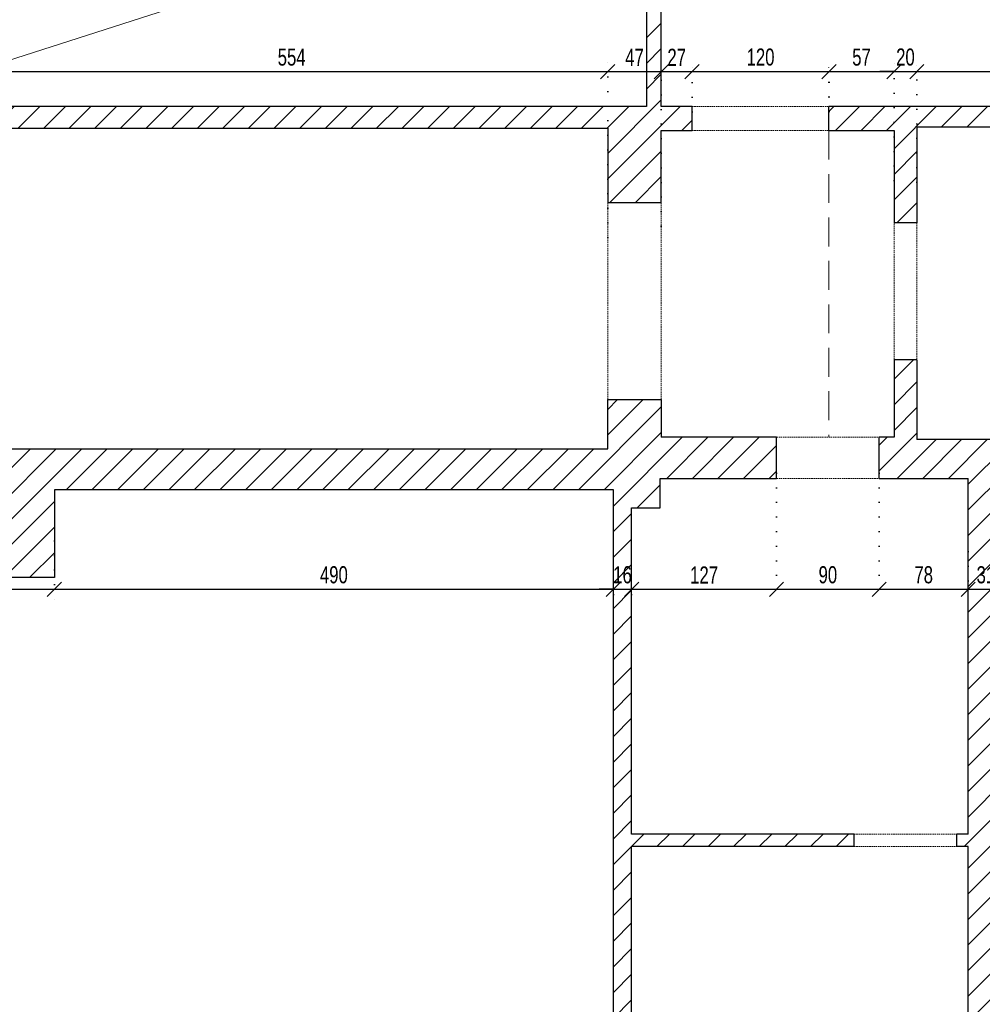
# Model space of a CAD drawing. Header units: millimetres. Extents: x 11149 to 111407, y -107619 to -23630.
# Tile 109 of 245: x 14906 to 15749, y -29208 to -28345. Entities that reach past the tile are written whole.
import ezdxf

# ---------------------------------------------------------------- set-up
doc = ezdxf.new("R2010")
doc.units = ezdxf.units.MM
doc.header["$LTSCALE"] = 2
for name, pattern in [('DOT', [6.35, 0, -6.35]), ('HIDDEN', [9.525, 6.35, -3.175]), ('HIDDENX2', [19.05, 12.7, -6.35])]:
    doc.linetypes.add(name, pattern=pattern)
doc.layers.get('0').update_dxf_attribs({"plot": 0})
doc.layers.get('Defpoints').update_dxf_attribs({"color": 1})
doc.layers.add('3DPLAN_A_KRESKOWANIE 1', color=253, linetype='Continuous')
for name, color, linetype, lineweight in [('3DPLAN_A_WYSOKOŚCI ZMIANA', 144, 'HIDDENX2', 5), ('A_ściany mur', 2, 'Continuous', 30), ('e-cad_wymiary', 4, 'Continuous', 9), ('Opisy', 7, 'Continuous', 13)]:
    doc.layers.add(name, color=color, linetype=linetype, lineweight=lineweight)
doc.styles.add('e-cad_1', font='arial.ttf', dxfattribs={"width": 0.7})
doc.dimstyles.new('e-cad_1_100_[cm]', dxfattribs={"dimscale": 10, "dimtxt": 1.5, "dimasz": 1.25, "dimexe": 1.25, "dimexo": 0.625, "dimgap": 0.5, "dimtad": 1, "dimdec": 0, "dimrnd": 1, "dimzin": 1, "dimtxsty": 'e-cad_1', "dimblk": 'OBLIQUE', "dimcen": 2.5, "dimclrd": 256, "dimclre": 252, "dimclrt": 7, "dimadec": 0, "dimazin": 0, "dimtfac": 1, "dimtix": 1, "dimtmove": 2, "dimatfit": 3, "dimldrblk": 'NONE', "dimfxl": 60, "dimfxlon": 1, "dimarcsym": 0})

# ---------------------------------------------------------------- blocks, each defined once
blk = doc.blocks.new('_OBLIQUE')
at = {"color": 0, "linetype": 'ByBlock', "lineweight": -2}
blk.add_line((-0.5, -0.5), (0.5, 0.5), dxfattribs=at)
blk = doc.blocks.new('*D471')
at = {"layer": 'Defpoints', "color": 0}
for p in [(15420.99, -28390.14), (15420.99, -28541.81), (14866.99, -28552.78)]:
    blk.add_point(p, dxfattribs=at)
at = {"layer": 'e-cad_wymiary', "color": 252, "linetype": 'DOT', "lineweight": -2}
for p, q in [((14866.99, -28546.53), (14866.99, -28377.64)), ((15420.99, -28535.56), (15420.99, -28377.64))]:
    blk.add_line(p, q, dxfattribs=at)
at = {"layer": 'e-cad_wymiary', "lineweight": -2}
blk.add_line((14866.99, -28390.14), (15420.99, -28390.14), dxfattribs=at)
at = {"layer": 'e-cad_wymiary', "lineweight": -2, "xscale": 12.5, "yscale": 12.5, "zscale": 12.5, "rotation": 180}
blk.add_blockref('_OBLIQUE', (14866.99, -28390.14), dxfattribs=at)
at = {"layer": 'e-cad_wymiary', "lineweight": -2, "xscale": 12.5, "yscale": 12.5, "zscale": 12.5}
blk.add_blockref('_OBLIQUE', (15420.99, -28390.14), dxfattribs=at)
at = {"layer": 'e-cad_wymiary', "color": 7, "insert": (15143.99, -28377.51), "char_height": 15, "attachment_point": 5, "style": 'e-cad_1'}
blk.add_mtext('554', dxfattribs=at)
blk = doc.blocks.new('_None')
blk = doc.blocks.new('*D472')
at = {"layer": 'Defpoints', "color": 0}
for p in [(15467.99, -28390.14), (15467.99, -28531.94), (15420.99, -28541.81)]:
    blk.add_point(p, dxfattribs=at)
at = {"layer": 'e-cad_wymiary', "color": 252, "linetype": 'DOT', "lineweight": -2}
for p, q in [((15420.99, -28535.56), (15420.99, -28377.64)), ((15467.99, -28525.69), (15467.99, -28377.64))]:
    blk.add_line(p, q, dxfattribs=at)
at = {"layer": 'e-cad_wymiary', "lineweight": -2}
blk.add_line((15420.99, -28390.14), (15467.99, -28390.14), dxfattribs=at)
at = {"layer": 'e-cad_wymiary', "lineweight": -2, "xscale": 12.5, "yscale": 12.5, "zscale": 12.5, "rotation": 180}
blk.add_blockref('_OBLIQUE', (15420.99, -28390.14), dxfattribs=at)
at = {"layer": 'e-cad_wymiary', "lineweight": -2, "xscale": 12.5, "yscale": 12.5, "zscale": 12.5}
blk.add_blockref('_OBLIQUE', (15467.99, -28390.14), dxfattribs=at)
at = {"layer": 'e-cad_wymiary', "color": 7, "insert": (15444.49, -28377.64), "char_height": 15, "attachment_point": 5, "style": 'e-cad_1'}
blk.add_mtext('47', dxfattribs=at)
blk = doc.blocks.new('*D473')
at = {"layer": 'Defpoints', "color": 0}
for p in [(15494.99, -28390.14), (15494.99, -28431.58), (15467.99, -28531.94)]:
    blk.add_point(p, dxfattribs=at)
at = {"layer": 'e-cad_wymiary', "color": 252, "linetype": 'DOT', "lineweight": -2}
for p, q in [((15467.99, -28525.69), (15467.99, -28377.64)), ((15494.99, -28425.33), (15494.99, -28377.64))]:
    blk.add_line(p, q, dxfattribs=at)
at = {"layer": 'e-cad_wymiary', "lineweight": -2}
blk.add_line((15467.99, -28390.14), (15494.99, -28390.14), dxfattribs=at)
at = {"layer": 'e-cad_wymiary', "lineweight": -2, "xscale": 12.5, "yscale": 12.5, "zscale": 12.5, "rotation": 180}
blk.add_blockref('_OBLIQUE', (15467.99, -28390.14), dxfattribs=at)
at = {"layer": 'e-cad_wymiary', "lineweight": -2, "xscale": 12.5, "yscale": 12.5, "zscale": 12.5}
blk.add_blockref('_OBLIQUE', (15494.99, -28390.14), dxfattribs=at)
at = {"layer": 'e-cad_wymiary', "color": 7, "insert": (15481.49, -28377.61), "char_height": 15, "attachment_point": 5, "style": 'e-cad_1'}
blk.add_mtext('27', dxfattribs=at)
blk = doc.blocks.new('*D474')
at = {"layer": 'Defpoints', "color": 0}
for p in [(15614.99, -28390.14), (15494.99, -28431.58), (15614.99, -28431.39)]:
    blk.add_point(p, dxfattribs=at)
at = {"layer": 'e-cad_wymiary', "color": 252, "linetype": 'DOT', "lineweight": -2}
for p, q in [((15494.99, -28425.33), (15494.99, -28377.64)), ((15614.99, -28425.14), (15614.99, -28377.64))]:
    blk.add_line(p, q, dxfattribs=at)
at = {"layer": 'e-cad_wymiary', "lineweight": -2}
blk.add_line((15494.99, -28390.14), (15614.99, -28390.14), dxfattribs=at)
at = {"layer": 'e-cad_wymiary', "lineweight": -2, "xscale": 12.5, "yscale": 12.5, "zscale": 12.5, "rotation": 180}
blk.add_blockref('_OBLIQUE', (15494.99, -28390.14), dxfattribs=at)
at = {"layer": 'e-cad_wymiary', "lineweight": -2, "xscale": 12.5, "yscale": 12.5, "zscale": 12.5}
blk.add_blockref('_OBLIQUE', (15614.99, -28390.14), dxfattribs=at)
at = {"layer": 'e-cad_wymiary', "color": 7, "insert": (15554.99, -28377.48), "char_height": 15, "attachment_point": 5, "style": 'e-cad_1'}
blk.add_mtext('120', dxfattribs=at)
blk = doc.blocks.new('*D475')
at = {"layer": 'Defpoints', "color": 0}
for p in [(15671.99, -28390.14), (15614.99, -28431.39), (15671.99, -28492)]:
    blk.add_point(p, dxfattribs=at)
at = {"layer": 'e-cad_wymiary', "color": 252, "linetype": 'DOT', "lineweight": -2}
for p, q in [((15614.99, -28425.14), (15614.99, -28377.64)), ((15671.99, -28485.75), (15671.99, -28377.64))]:
    blk.add_line(p, q, dxfattribs=at)
at = {"layer": 'e-cad_wymiary', "lineweight": -2}
blk.add_line((15614.99, -28390.14), (15671.99, -28390.14), dxfattribs=at)
at = {"layer": 'e-cad_wymiary', "lineweight": -2, "xscale": 12.5, "yscale": 12.5, "zscale": 12.5, "rotation": 180}
blk.add_blockref('_OBLIQUE', (15614.99, -28390.14), dxfattribs=at)
at = {"layer": 'e-cad_wymiary', "lineweight": -2, "xscale": 12.5, "yscale": 12.5, "zscale": 12.5}
blk.add_blockref('_OBLIQUE', (15671.99, -28390.14), dxfattribs=at)
at = {"layer": 'e-cad_wymiary', "color": 7, "insert": (15643.49, -28377.51), "char_height": 15, "attachment_point": 5, "style": 'e-cad_1'}
blk.add_mtext('57', dxfattribs=at)
blk = doc.blocks.new('*D476')
at = {"layer": 'Defpoints', "color": 0}
for p in [(15691.99, -28390.14), (15671.99, -28492), (15691.99, -28493.28)]:
    blk.add_point(p, dxfattribs=at)
at = {"layer": 'e-cad_wymiary', "color": 252, "linetype": 'DOT', "lineweight": -2}
for p, q in [((15671.99, -28485.75), (15671.99, -28377.64)), ((15691.99, -28487.03), (15691.99, -28377.64))]:
    blk.add_line(p, q, dxfattribs=at)
at = {"layer": 'e-cad_wymiary', "lineweight": -2}
for p, q in [((15671.99, -28390.14), (15659.49, -28390.14)), ((15671.99, -28390.14), (15691.99, -28390.14)), ((15691.99, -28390.14), (15704.49, -28390.14))]:
    blk.add_line(p, q, dxfattribs=at)
at = {"layer": 'e-cad_wymiary', "lineweight": -2, "xscale": 12.5, "yscale": 12.5, "zscale": 12.5}
blk.add_blockref('_OBLIQUE', (15671.99, -28390.14), dxfattribs=at)
at = {"layer": 'e-cad_wymiary', "lineweight": -2, "xscale": 12.5, "yscale": 12.5, "zscale": 12.5, "rotation": 180}
blk.add_blockref('_OBLIQUE', (15691.99, -28390.14), dxfattribs=at)
at = {"layer": 'e-cad_wymiary', "color": 7, "insert": (15681.99, -28377.48), "char_height": 15, "attachment_point": 5, "style": 'e-cad_1'}
blk.add_mtext('20', dxfattribs=at)
blk = doc.blocks.new('*D477')
at = {"layer": 'Defpoints', "color": 0}
for p in [(16026.99, -28390.14), (15691.99, -28493.28), (16026.99, -28504.26)]:
    blk.add_point(p, dxfattribs=at)
at = {"layer": 'e-cad_wymiary', "color": 252, "linetype": 'DOT', "lineweight": -2}
for p, q in [((15691.99, -28487.03), (15691.99, -28377.64)), ((16026.99, -28498.01), (16026.99, -28377.64))]:
    blk.add_line(p, q, dxfattribs=at)
at = {"layer": 'e-cad_wymiary', "lineweight": -2}
blk.add_line((15691.99, -28390.14), (16026.99, -28390.14), dxfattribs=at)
at = {"layer": 'e-cad_wymiary', "lineweight": -2, "xscale": 12.5, "yscale": 12.5, "zscale": 12.5, "rotation": 180}
blk.add_blockref('_OBLIQUE', (15691.99, -28390.14), dxfattribs=at)
at = {"layer": 'e-cad_wymiary', "lineweight": -2, "xscale": 12.5, "yscale": 12.5, "zscale": 12.5}
blk.add_blockref('_OBLIQUE', (16026.99, -28390.14), dxfattribs=at)
at = {"layer": 'e-cad_wymiary', "color": 7, "insert": (15859.49, -28377.48), "char_height": 15, "attachment_point": 5, "style": 'e-cad_1'}
blk.add_mtext('335', dxfattribs=at)
blk = doc.blocks.new('*D503')
at = {"layer": 'Defpoints', "color": 0}
for p in [(14765.99, -28795.39), (14935.99, -28795.39), (14935.99, -28844.22)]:
    blk.add_point(p, dxfattribs=at)
at = {"layer": 'e-cad_wymiary', "color": 252, "linetype": 'DOT', "lineweight": -2}
for p, q in [((14765.99, -28801.64), (14765.99, -28856.72)), ((14935.99, -28801.64), (14935.99, -28856.72))]:
    blk.add_line(p, q, dxfattribs=at)
at = {"layer": 'e-cad_wymiary', "lineweight": -2}
blk.add_line((14765.99, -28844.22), (14935.99, -28844.22), dxfattribs=at)
at = {"layer": 'e-cad_wymiary', "lineweight": -2, "xscale": 12.5, "yscale": 12.5, "zscale": 12.5, "rotation": 180}
blk.add_blockref('_OBLIQUE', (14765.99, -28844.22), dxfattribs=at)
at = {"layer": 'e-cad_wymiary', "lineweight": -2, "xscale": 12.5, "yscale": 12.5, "zscale": 12.5}
blk.add_blockref('_OBLIQUE', (14935.99, -28844.22), dxfattribs=at)
at = {"layer": 'e-cad_wymiary', "color": 7, "insert": (14850.99, -28831.56), "char_height": 15, "attachment_point": 5, "style": 'e-cad_1'}
blk.add_mtext('170', dxfattribs=at)
blk = doc.blocks.new('*D504')
at = {"layer": 'Defpoints', "color": 0}
for p in [(14935.99, -28795.39), (15425.99, -28844.22), (15425.99, -28855.15)]:
    blk.add_point(p, dxfattribs=at)
at = {"layer": 'e-cad_wymiary', "color": 252, "linetype": 'DOT', "lineweight": -2}
for p, q in [((14935.99, -28801.64), (14935.99, -28856.72)), ((15425.99, -28848.9), (15425.99, -28831.72))]:
    blk.add_line(p, q, dxfattribs=at)
at = {"layer": 'e-cad_wymiary', "lineweight": -2}
blk.add_line((14935.99, -28844.22), (15425.99, -28844.22), dxfattribs=at)
at = {"layer": 'e-cad_wymiary', "lineweight": -2, "xscale": 12.5, "yscale": 12.5, "zscale": 12.5, "rotation": 180}
blk.add_blockref('_OBLIQUE', (14935.99, -28844.22), dxfattribs=at)
at = {"layer": 'e-cad_wymiary', "lineweight": -2, "xscale": 12.5, "yscale": 12.5, "zscale": 12.5}
blk.add_blockref('_OBLIQUE', (15425.99, -28844.22), dxfattribs=at)
at = {"layer": 'e-cad_wymiary', "color": 7, "insert": (15180.99, -28831.56), "char_height": 15, "attachment_point": 5, "style": 'e-cad_1'}
blk.add_mtext('490', dxfattribs=at)
blk = doc.blocks.new('*D505')
at = {"layer": 'Defpoints', "color": 0}
for p in [(15441.99, -28844.22), (15425.99, -28855.15), (15441.99, -28855.15)]:
    blk.add_point(p, dxfattribs=at)
at = {"layer": 'e-cad_wymiary', "color": 252, "linetype": 'DOT', "lineweight": -2}
for p, q in [((15425.99, -28848.9), (15425.99, -28831.72)), ((15441.99, -28848.9), (15441.99, -28831.72))]:
    blk.add_line(p, q, dxfattribs=at)
at = {"layer": 'e-cad_wymiary', "lineweight": -2}
for p, q in [((15425.99, -28844.22), (15413.49, -28844.22)), ((15425.99, -28844.22), (15441.99, -28844.22)), ((15441.99, -28844.22), (15454.49, -28844.22))]:
    blk.add_line(p, q, dxfattribs=at)
at = {"layer": 'e-cad_wymiary', "lineweight": -2, "xscale": 12.5, "yscale": 12.5, "zscale": 12.5}
blk.add_blockref('_OBLIQUE', (15425.99, -28844.22), dxfattribs=at)
at = {"layer": 'e-cad_wymiary', "lineweight": -2, "xscale": 12.5, "yscale": 12.5, "zscale": 12.5, "rotation": 180}
blk.add_blockref('_OBLIQUE', (15441.99, -28844.22), dxfattribs=at)
at = {"layer": 'e-cad_wymiary', "color": 7, "insert": (15433.99, -28831.56), "char_height": 15, "attachment_point": 5, "style": 'e-cad_1'}
blk.add_mtext('16', dxfattribs=at)
blk = doc.blocks.new('*D506')
at = {"layer": 'Defpoints', "color": 0}
for p in [(15568.99, -28736.07), (15568.99, -28844.22), (15441.99, -28855.15)]:
    blk.add_point(p, dxfattribs=at)
at = {"layer": 'e-cad_wymiary', "color": 252, "linetype": 'DOT', "lineweight": -2}
for p, q in [((15568.99, -28742.32), (15568.99, -28856.72)), ((15441.99, -28848.9), (15441.99, -28831.72))]:
    blk.add_line(p, q, dxfattribs=at)
at = {"layer": 'e-cad_wymiary', "lineweight": -2}
blk.add_line((15441.99, -28844.22), (15568.99, -28844.22), dxfattribs=at)
at = {"layer": 'e-cad_wymiary', "lineweight": -2, "xscale": 12.5, "yscale": 12.5, "zscale": 12.5, "rotation": 180}
blk.add_blockref('_OBLIQUE', (15441.99, -28844.22), dxfattribs=at)
at = {"layer": 'e-cad_wymiary', "lineweight": -2, "xscale": 12.5, "yscale": 12.5, "zscale": 12.5}
blk.add_blockref('_OBLIQUE', (15568.99, -28844.22), dxfattribs=at)
at = {"layer": 'e-cad_wymiary', "color": 7, "insert": (15505.49, -28831.69), "char_height": 15, "attachment_point": 5, "style": 'e-cad_1'}
blk.add_mtext('127', dxfattribs=at)
blk = doc.blocks.new('*D507')
at = {"layer": 'Defpoints', "color": 0}
for p in [(15568.99, -28736.07), (15658.99, -28736.07), (15658.99, -28844.22)]:
    blk.add_point(p, dxfattribs=at)
at = {"layer": 'e-cad_wymiary', "color": 252, "linetype": 'DOT', "lineweight": -2}
for p, q in [((15568.99, -28742.32), (15568.99, -28856.72)), ((15658.99, -28742.32), (15658.99, -28856.72))]:
    blk.add_line(p, q, dxfattribs=at)
at = {"layer": 'e-cad_wymiary', "lineweight": -2}
blk.add_line((15568.99, -28844.22), (15658.99, -28844.22), dxfattribs=at)
at = {"layer": 'e-cad_wymiary', "lineweight": -2, "xscale": 12.5, "yscale": 12.5, "zscale": 12.5, "rotation": 180}
blk.add_blockref('_OBLIQUE', (15568.99, -28844.22), dxfattribs=at)
at = {"layer": 'e-cad_wymiary', "lineweight": -2, "xscale": 12.5, "yscale": 12.5, "zscale": 12.5}
blk.add_blockref('_OBLIQUE', (15658.99, -28844.22), dxfattribs=at)
at = {"layer": 'e-cad_wymiary', "color": 7, "insert": (15613.99, -28831.56), "char_height": 15, "attachment_point": 5, "style": 'e-cad_1'}
blk.add_mtext('90', dxfattribs=at)
blk = doc.blocks.new('*D508')
at = {"layer": 'Defpoints', "color": 0}
for p in [(15658.99, -28736.07), (15736.99, -28804.93), (15736.99, -28844.22)]:
    blk.add_point(p, dxfattribs=at)
at = {"layer": 'e-cad_wymiary', "color": 252, "linetype": 'DOT', "lineweight": -2}
for p, q in [((15658.99, -28742.32), (15658.99, -28856.72)), ((15736.99, -28811.18), (15736.99, -28856.72))]:
    blk.add_line(p, q, dxfattribs=at)
at = {"layer": 'e-cad_wymiary', "lineweight": -2}
blk.add_line((15658.99, -28844.22), (15736.99, -28844.22), dxfattribs=at)
at = {"layer": 'e-cad_wymiary', "lineweight": -2, "xscale": 12.5, "yscale": 12.5, "zscale": 12.5, "rotation": 180}
blk.add_blockref('_OBLIQUE', (15658.99, -28844.22), dxfattribs=at)
at = {"layer": 'e-cad_wymiary', "lineweight": -2, "xscale": 12.5, "yscale": 12.5, "zscale": 12.5}
blk.add_blockref('_OBLIQUE', (15736.99, -28844.22), dxfattribs=at)
at = {"layer": 'e-cad_wymiary', "color": 7, "insert": (15697.99, -28831.56), "char_height": 15, "attachment_point": 5, "style": 'e-cad_1'}
blk.add_mtext('78', dxfattribs=at)
blk = doc.blocks.new('*D509')
at = {"layer": 'Defpoints', "color": 0}
for p in [(15736.99, -28804.93), (15767.99, -28804.93), (15767.99, -28844.22)]:
    blk.add_point(p, dxfattribs=at)
at = {"layer": 'e-cad_wymiary', "color": 252, "linetype": 'DOT', "lineweight": -2}
for p, q in [((15736.99, -28811.18), (15736.99, -28856.72)), ((15767.99, -28811.18), (15767.99, -28856.72))]:
    blk.add_line(p, q, dxfattribs=at)
at = {"layer": 'e-cad_wymiary', "lineweight": -2}
blk.add_line((15736.99, -28844.22), (15767.99, -28844.22), dxfattribs=at)
at = {"layer": 'e-cad_wymiary', "lineweight": -2, "xscale": 12.5, "yscale": 12.5, "zscale": 12.5, "rotation": 180}
blk.add_blockref('_OBLIQUE', (15736.99, -28844.22), dxfattribs=at)
at = {"layer": 'e-cad_wymiary', "lineweight": -2, "xscale": 12.5, "yscale": 12.5, "zscale": 12.5}
blk.add_blockref('_OBLIQUE', (15767.99, -28844.22), dxfattribs=at)
at = {"layer": 'e-cad_wymiary', "color": 7, "insert": (15752.49, -28831.56), "char_height": 15, "attachment_point": 5, "style": 'e-cad_1'}
blk.add_mtext('31', dxfattribs=at)

msp = doc.modelspace()

# ---------------------------------------------------------------- hatches: boundary and pattern name
at = {"layer": '3DPLAN_A_KRESKOWANIE 1'}
h = msp.add_hatch(dxfattribs=at)
h.set_pattern_fill('ANSI31', color=256, scale=5, style=0)
h.set_pattern_definition([(45, (15147.047, -29342.012), (-11.22532, 11.22532), [])])
h.paths.add_polyline_path([(15208.99, -29306.89), (15087.99, -29306.89), (15087.99, -29384.89), (15208.99, -29384.89)])
h.paths.add_polyline_path([(16677.49, -29121.89), (16623.99, -29121.89), (16623.99, -29308.89), (16290.99, -29308.89), (16290.99, -29384.89), (16677.49, -29384.89)])
h.paths.add_polyline_path([(16115.99, -29308.89), (16047.99, -29308.89), (16047.99, -29148.89), (16014.99, -29148.89), (16014.99, -29308.89), (15977.99, -29308.89), (15977.99, -29384.89), (16115.99, -29384.89)])
h.paths.add_polyline_path([(15802.99, -29308.89), (15767.99, -29308.89), (15767.99, -28746.89), (15772.99, -28746.89), (15772.99, -28712.89), (15691.99, -28712.89), (15691.99, -28642.89), (15671.99, -28642.89), (15671.99, -28710.89), (15658.99, -28710.89), (15658.99, -28746.89), (15736.99, -28746.89), (15736.99, -29058.89), (15726.99, -29058.89), (15726.99, -29069.89), (15736.99, -29069.89), (15736.99, -29306.89), (15689.99, -29306.89), (15689.99, -29384.89), (15802.99, -29384.89)])
h.paths.add_polyline_path([(16443.99, -28715.89), (16348.99, -28715.89), (16348.99, -28647.89), (16324.99, -28647.89), (16324.99, -28715.89), (16097.99, -28715.89), (16097.99, -28691.89), (16056.99, -28691.89), (16056.99, -28450.89), (16068.99, -28450.89), (16068.99, -28440.89), (16324.99, -28440.89), (16324.99, -28557.89), (16348.99, -28557.89), (16348.99, -28439.89), (16623.99, -28439.89), (16623.99, -28481.89), (16677.49, -28481.89), (16677.49, -28090.89), (16618.99, -28090.89), (16618.99, -28420.89), (15614.99, -28420.89), (15614.99, -28441.89), (15671.99, -28441.89), (15671.99, -28522.89), (15691.99, -28522.89), (15691.99, -28438.89), (16026.99, -28438.89), (16026.99, -28712.89), (15892.99, -28712.89), (15892.99, -28746.89), (16014.99, -28746.89), (16014.99, -28802.89), (16047.99, -28802.89), (16047.99, -28747.89), (16069.99, -28747.89), (16069.99, -28744.89), (16443.99, -28744.89)])
h.paths.add_polyline_path([(16677.49, -28681.89), (16623.99, -28681.89), (16623.99, -28715.89), (16533.99, -28715.89), (16533.99, -28744.89), (16623.99, -28744.89), (16623.99, -28782.89), (16677.49, -28782.89)])
h.paths.add_polyline_path([(16677.49, -28566.89), (16623.99, -28566.89), (16623.99, -28601.89), (16677.49, -28601.89)])
h.paths.add_polyline_path([(16677.49, -28867.89), (16623.99, -28867.89), (16623.99, -28916.89), (16677.49, -28916.89)])
h.paths.add_polyline_path([(16677.49, -27805.89), (15967.99, -27805.89), (15967.99, -27862.89), (16618.99, -27862.89), (16618.99, -27970.89), (16677.49, -27970.89)])
h.paths.add_polyline_path([(15500.99, -27805.89), (15380.99, -27805.89), (15380.99, -27867.89), (15454.99, -27867.89), (15454.99, -28420.89), (14450.99, -28420.89), (14450.99, -28435.89), (14331.99, -28435.89), (14331.99, -28420.89), (14227.99, -28420.89), (14227.99, -28435.89), (14207.99, -28435.89), (14207.99, -28467.89), (14230.99, -28467.89), (14230.99, -28496.89), (14276.99, -28496.89), (14276.99, -28467.89), (14827.99, -28467.89), (14827.99, -28490.89), (14866.99, -28490.89), (14866.99, -28439.89), (15420.99, -28439.89), (15420.99, -28504.89), (15467.99, -28504.89), (15467.99, -28441.89), (15494.99, -28441.89), (15494.99, -28420.89), (15467.99, -28420.89), (15467.99, -27862.89), (15500.99, -27862.89)])
h.paths.add_polyline_path([(15792.99, -27805.89), (15675.99, -27805.89), (15675.99, -27862.89), (15792.99, -27862.89)])
h.paths.add_polyline_path([(14935.99, -28756.89), (15425.99, -28756.89), (15425.99, -29306.89), (15383.99, -29306.89), (15383.99, -29384.89), (15514.99, -29384.89), (15514.99, -29306.89), (15441.99, -29306.89), (15441.99, -29069.89), (15636.99, -29069.89), (15636.99, -29058.89), (15441.99, -29058.89), (15441.99, -28772.89), (15466.99, -28772.89), (15466.99, -28746.89), (15568.99, -28746.89), (15568.99, -28710.89), (15467.99, -28710.89), (15467.99, -28677.89), (15420.99, -28677.89), (15420.99, -28720.89), (14866.99, -28720.89), (14866.99, -28640.89), (14827.99, -28640.89), (14827.99, -28721.89), (14417.99, -28721.89), (14417.99, -28756.89), (14765.99, -28756.89), (14765.99, -28833.89), (14935.99, -28833.89)])
h.paths.add_polyline_path([(14912.99, -29306.89), (14891.99, -29306.89), (14891.99, -28974.89), (14421.99, -28974.89), (14421.99, -28984.89), (14884.99, -28984.89), (14884.99, -29310.89), (14777.99, -29310.89), (14777.99, -29384.89), (14912.99, -29384.89)])
h.paths.add_polyline_path([(14602.99, -29310.89), (14487.99, -29310.89), (14487.99, -29384.89), (14602.99, -29384.89)])
h.paths.add_polyline_path([(14312.99, -29310.89), (14262.99, -29310.89), (14262.99, -28984.89), (14341.99, -28984.89), (14341.99, -28974.89), (14262.99, -28974.89), (14262.99, -28756.89), (14297.99, -28756.89), (14297.99, -28721.89), (14276.99, -28721.89), (14276.99, -28667.89), (14228.99, -28667.89), (14228.99, -28721.89), (13922.99, -28721.89), (13922.99, -28754.89), (13935.99, -28754.89), (13935.99, -28884.89), (13953.99, -28884.89), (13953.99, -28754.89), (14226.99, -28754.89), (14226.99, -29323.89), (14186.99, -29323.89), (14186.99, -29384.89), (14312.99, -29384.89)])
h.paths.add_polyline_path([(14011.99, -29323.89), (13953.99, -29323.89), (13953.99, -28979.89), (13935.99, -28979.89), (13935.99, -29320.89), (13895.99, -29320.89), (13895.99, -29384.89), (14011.99, -29384.89)])
h.paths.add_polyline_path([(13720.99, -29320.89), (13668.99, -29320.89), (13668.99, -29039.89), (13722.99, -29039.89), (13722.99, -28875.89), (13664.99, -28875.89), (13664.99, -28769.89), (13673.99, -28769.89), (13673.99, -28754.89), (13832.99, -28754.89), (13832.99, -28721.89), (13810.99, -28721.89), (13810.99, -28684.89), (13793.99, -28684.89), (13793.99, -28721.89), (13683.99, -28721.89), (13683.99, -28682.89), (13649.99, -28682.89), (13629.99, -28682.89), (13629.99, -28715.89), (13626.99, -28715.89), (13626.99, -28933.89), (13626.99, -28950.89), (13626.99, -29316.89), (13584.99, -29316.89), (13584.99, -29384.89), (13720.99, -29384.89)])
h.paths.add_polyline_path([(13668.99, -27956.89), (13700.99, -27956.89), (13700.99, -27866.89), (13703.99, -27866.89), (13703.99, -27805.89), (13681.49, -27805.89), (13681.49, -27747.89), (13559.97, -27747.89), (13559.97, -27794.89), (13623.99, -27794.89), (13623.99, -27856.89), (13640.99, -27856.89), (13640.99, -28135.89), (13216.99, -28135.89), (13216.99, -28434.89), (13209.99, -28434.89), (13209.99, -28463.89), (13216.99, -28463.89), (13305.2, -28463.89), (13305.2, -28429.89), (13252.2, -28429.89), (13252.2, -28179.89), (13371.2, -28179.89), (13371.2, -28242.89), (13424.2, -28242.89), (13424.2, -28429.89), (13395.2, -28429.89), (13395.2, -28463.89), (13521.99, -28463.89), (13521.99, -28429.89), (13434.99, -28429.89), (13434.99, -28240.89), (13487.99, -28240.89), (13487.99, -28181.89), (13633.99, -28181.89), (13633.99, -28242.89), (13633.99, -28416.89), (13620.99, -28416.89), (13620.99, -28429.89), (13611.99, -28429.89), (13611.99, -28463.89), (13629.99, -28463.89), (13629.99, -28532.89), (13649.99, -28532.89), (13649.99, -28521.89), (13683.99, -28521.89), (13683.99, -28467.89), (13793.99, -28467.89), (13793.99, -28534.89), (13810.99, -28534.89), (13810.99, -28467.89), (13836.99, -28467.89), (13836.99, -28435.89), (13668.99, -28435.89)])
h.paths.add_polyline_path([(14010.99, -27805.89), (13878.99, -27805.89), (13878.99, -27866.89), (13932.99, -27866.89), (13932.99, -28435.89), (13921.99, -28435.89), (13921.99, -28467.89), (14077.99, -28467.89), (14077.99, -28435.89), (13960.99, -28435.89), (13960.99, -27867.89), (14010.99, -27867.89)])
h.paths.add_polyline_path([(14308.99, -27805.89), (14185.99, -27805.89), (14185.99, -27867.89), (14308.99, -27867.89)])
h.paths.add_polyline_path([(14607.99, -27805.89), (14483.99, -27805.89), (14483.99, -27867.89), (14607.99, -27867.89)])
h.paths.add_polyline_path([(14903.99, -27805.89), (14782.99, -27805.89), (14782.99, -27867.89), (14903.99, -27867.89)])
h.paths.add_polyline_path([(15205.99, -27805.89), (15078.99, -27805.89), (15078.99, -27867.89), (15205.99, -27867.89)])
h.paths.add_polyline_path([(12480.84, -29301.89), (12411.84, -29301.89), (12411.84, -28913.89), (12510.99, -28913.89), (12510.99, -28896.89), (12411.99, -28896.89), (12411.99, -28889.89), (12391.99, -28889.89), (12391.99, -29317.89), (11837.99, -29317.89), (11837.99, -29070.89), (11781.49, -29070.89), (11781.49, -29384.89), (12480.84, -29384.89)])
h.paths.add_polyline_path([(12297.99, -28133.89), (11825.99, -28133.89), (11825.99, -28063.89), (11774.49, -28063.89), (11774.49, -28175.39), (11826.99, -28175.39), (11826.99, -28139.89), (12297.99, -28139.89)])
h.paths.add_polyline_path([(11825.99, -27851.89), (12410.99, -27851.89), (12410.99, -28133.89), (12387.99, -28133.89), (12387.99, -28139.89), (12410.99, -28139.89), (12410.99, -28286.89), (12426.99, -28286.89), (12426.99, -28228.89), (12531.99, -28228.89), (12531.99, -28218.89), (12420.99, -28218.89), (12420.99, -28006.89), (12456.99, -28006.89), (12456.99, -27863.89), (12456.99, -27805.89), (11774.49, -27805.89), (11774.49, -27888.89), (11825.99, -27888.89)])
h.paths.add_polyline_path([(12769.99, -27805.89), (12661.49, -27805.89), (12626.99, -27805.89), (12626.99, -27863.89), (12769.99, -27863.89)])
h.paths.add_polyline_path([(13027.49, -27747.89), (13027.49, -27805.89), (13026.62, -27805.89), (12939.99, -27805.89), (12939.99, -27832.39), (12939.99, -27837.39), (12939.99, -27863.89), (12939.99, -27933.89), (12975.99, -27933.89), (12975.99, -28098.89), (12975.99, -28116.34), (12975.99, -28218.89), (12778.19, -28218.89), (12768.19, -28218.89), (12669.19, -28218.89), (12631.99, -28218.89), (12631.99, -28220.23), (12631.99, -28227.55), (12631.99, -28228.89), (12648.99, -28228.89), (12648.99, -28462.89), (12689.46, -28462.89), (12694.99, -28462.89), (12694.99, -28448.19), (12694.99, -28441.59), (12694.99, -28426.89), (12689.46, -28426.89), (12667.99, -28426.89), (12667.99, -28375.66), (12667.99, -28325.66), (12667.99, -28237.89), (12842.99, -28237.89), (12851.99, -28237.89), (12979.99, -28237.89), (12979.99, -28266.81), (12979.99, -28305.03), (12979.99, -28326.89), (12979.99, -28339.89), (12979.99, -28368.31), (12979.99, -28406.53), (12979.99, -28426.89), (12851.99, -28426.89), (12842.99, -28426.89), (12784.99, -28426.89), (12784.99, -28441.59), (12784.99, -28448.19), (12784.99, -28462.89), (12784.99, -28541.89), (12789.73, -28541.89), (12797.24, -28541.89), (12801.99, -28541.89), (12801.99, -28461.89), (12922.99, -28461.89), (12937.99, -28461.89), (12937.99, -28505.89), (13026.62, -28505.89), (13030.99, -28505.89), (13030.99, -28463.89), (13089.99, -28463.89), (13089.99, -28452.39), (13089.99, -28446.38), (13089.99, -28434.89), (13070.99, -28434.89), (13070.99, -28421.89), (13057.99, -28421.89), (13057.99, -27857.89), (13067.99, -27857.89), (13067.99, -27794.89), (13073.99, -27794.89), (13073.99, -27747.89), (13062.49, -27747.89)])
h.paths.add_polyline_path([(13212, -27747.89), (13444.97, -27747.89), (13444.97, -27767.89), (13444.97, -27772.89), (13444.97, -27794.89), (13312.02, -27794.89), (13301.84, -27794.89), (13199.99, -27794.89), (13199.99, -27747.89)])
h.paths.add_polyline_path([(12783.84, -29301.89), (12725.84, -29301.89), (12725.84, -28870.89), (12709.99, -28870.89), (12709.99, -28896.89), (12609.99, -28896.89), (12609.99, -28913.89), (12709.84, -28913.89), (12709.84, -29301.89), (12653.84, -29301.89), (12653.84, -29384.89), (12783.84, -29384.89)])
h.paths.add_polyline_path([(13499.99, -29316.89), (13465.99, -29316.89), (13465.99, -29245.89), (13459.99, -29245.89), (13459.99, -29229.89), (13436.49, -29229.89), (13433.49, -29229.89), (13433.49, -29384.89), (13499.99, -29384.89)])
h.paths.add_polyline_path([(13076.99, -28849.89), (13049.99, -28849.89), (13049.99, -28933.89), (13096.99, -28933.89), (13096.99, -29041.89), (13049.99, -29041.89), (13049.99, -29319.89), (13104.99, -29319.89), (13104.99, -29384.89), (12956.84, -29384.89), (12956.84, -29301.89), (12994.84, -29301.89), (12994.84, -28922.89), (12952.84, -28922.89), (12952.84, -28790.89), (12994.84, -28790.89), (12994.84, -28731.89), (12725.84, -28731.89), (12725.84, -28772.89), (12709.99, -28772.89), (12709.99, -28746.89), (12685.99, -28746.89), (12685.99, -28715.89), (12784.99, -28715.89), (12784.99, -28691.89), (12801.99, -28691.89), (12801.99, -28715.89), (12937.99, -28715.89), (12937.99, -28683.89), (13030.99, -28683.89), (13030.99, -28716.89), (13076.99, -28716.89), (13076.99, -28832.89)])
h.paths.add_polyline_path([(13227.99, -29319.89), (13187.99, -29319.89), (13187.99, -29384.89), (13289.49, -29384.89), (13289.49, -29229.89), (13286.49, -29229.89), (13286.49, -29223.89), (13286.49, -29062.89), (13286.49, -29056.89), (13274.99, -29056.89), (13274.99, -29029.93), (13246.99, -29029.93), (13246.99, -29169.89), (13236.99, -29169.89), (13236.99, -29242.89), (13227.99, -29242.89)])
h.paths.add_polyline_path([(12383.99, -28455.89), (12401.99, -28455.81), (12401.99, -28523.89), (12426.99, -28523.89), (12426.99, -28376.89), (12410.99, -28376.89), (12410.99, -28408.89), (12393.99, -28408.89), (12393.99, -28418.89), (11826.99, -28418.89), (11826.99, -28350.39), (11774.49, -28350.39), (11774.49, -28429.89), (11562.49, -28429.89), (11562.49, -28493.89), (11595.99, -28493.89), (11595.99, -28452.89), (11776.99, -28452.89), (11776.99, -28490.89), (11826.99, -28490.89), (11826.99, -28455.89)])
h.paths.add_polyline_path([(12401.99, -28658.89), (12401.99, -28679.89), (12383.99, -28679.89), (12341.99, -28679.89), (12341.99, -28709.89), (11826.99, -28709.89), (11826.99, -28670.89), (11776.99, -28670.89), (11776.99, -28709.89), (11595.99, -28709.89), (11595.99, -28673.89), (11562.49, -28673.89), (11562.49, -28763.89), (11781.49, -28763.89), (11781.49, -28800.89), (11837.99, -28800.89), (11837.99, -28746.89), (12391.99, -28746.89), (12391.99, -28790.89), (12411.99, -28790.89), (12411.99, -28762.89), (12427.99, -28762.89), (12427.99, -28746.89), (12568.99, -28746.89), (12568.99, -28715.89), (12455.99, -28715.89), (12455.99, -28670.89), (12426.99, -28670.89), (12426.99, -28658.89)])

# ---------------------------------------------------------------- linework, layer by layer
at = {"layer": '3DPLAN_A_WYSOKOŚCI ZMIANA'}
msp.add_line((15614.99, -28441.89), (15614.99, -28710.89), dxfattribs=at)
at = {"layer": 'A_ściany mur', "ltscale": 0.1}
for p, q in [((15467.99, -28420.89), (15467.99, -27862.89)), ((15454.99, -27867.89), (15454.99, -28420.89)), ((15454.99, -28420.89), (14450.99, -28420.89)), ((15494.99, -28420.89), (15467.99, -28420.89)), ((15494.99, -28441.89), (15494.99, -28420.89)), ((15614.99, -28441.89), (15614.99, -28420.89)), ((16618.99, -28420.89), (15614.99, -28420.89)), ((14866.99, -28439.89), (15420.99, -28439.89)), ((15420.99, -28439.89), (15420.99, -28504.89)), ((15467.99, -28504.89), (15467.99, -28441.89)), ((15467.99, -28441.89), (15494.99, -28441.89)), ((15614.99, -28441.89), (15671.99, -28441.89)), ((15671.99, -28441.89), (15671.99, -28522.89)), ((16026.99, -28438.89), (15691.99, -28438.89)), ((15691.99, -28438.89), (15691.99, -28522.89)), ((15420.99, -28504.89), (15467.99, -28504.89)), ((15691.99, -28522.89), (15671.99, -28522.89)), ((15671.99, -28642.89), (15671.99, -28710.89)), ((15691.99, -28642.89), (15671.99, -28642.89)), ((15691.99, -28642.89), (15691.99, -28712.89)), ((15420.99, -28720.89), (15420.99, -28677.89)), ((15420.99, -28677.89), (15467.99, -28677.89)), ((15467.99, -28677.89), (15467.99, -28710.89)), ((15568.99, -28710.89), (15467.99, -28710.89)), ((15568.99, -28746.89), (15568.99, -28710.89)), ((15671.99, -28710.89), (15658.99, -28710.89)), ((15658.99, -28746.89), (15658.99, -28710.89)), ((15772.99, -28712.89), (15691.99, -28712.89)), ((14866.99, -28720.89), (15420.99, -28720.89)), ((15466.99, -28772.89), (15466.99, -28746.89)), ((15466.99, -28746.89), (15568.99, -28746.89)), ((15658.99, -28746.89), (15736.99, -28746.89)), ((15736.99, -29058.89), (15736.99, -28746.89)), ((15425.99, -28756.89), (14935.99, -28756.89)), ((14935.99, -28756.89), (14935.99, -28833.89)), ((15425.99, -29306.89), (15425.99, -28756.89)), ((15441.99, -29058.89), (15441.99, -28772.89)), ((15441.99, -28772.89), (15466.99, -28772.89)), ((14935.99, -28833.89), (14765.99, -28833.89)), ((15636.99, -29058.89), (15441.99, -29058.89)), ((15636.99, -29069.89), (15636.99, -29058.89)), ((15726.99, -29069.89), (15726.99, -29058.89)), ((15736.99, -29058.89), (15726.99, -29058.89)), ((15441.99, -29306.89), (15441.99, -29069.89)), ((15636.99, -29069.89), (15441.99, -29069.89)), ((15736.99, -29069.89), (15726.99, -29069.89)), ((15736.99, -29306.89), (15736.99, -29069.89))]:
    msp.add_line(p, q, dxfattribs=at)
at = {"layer": 'A_ściany mur', "color": 4, "linetype": 'HIDDEN', "lineweight": 5, "ltscale": 0.1}
for p, q in [((15494.99, -28420.89), (15614.99, -28420.89)), ((15494.99, -28441.89), (15614.99, -28441.89)), ((15420.99, -28504.89), (15420.99, -28677.89)), ((15467.99, -28504.89), (15467.99, -28677.89)), ((15671.99, -28642.89), (15671.99, -28522.89)), ((15691.99, -28522.89), (15691.99, -28642.89)), ((15568.99, -28710.89), (15658.99, -28710.89)), ((15568.99, -28746.89), (15658.99, -28746.89)), ((15636.99, -29058.89), (15726.99, -29058.89)), ((15636.99, -29069.89), (15726.99, -29069.89))]:
    msp.add_line(p, q, dxfattribs=at)
at = {"layer": 'Opisy'}
msp.add_line((11781.49, -29384.89), (16677.49, -27805.89), dxfattribs=at)

# ---------------------------------------------------------------- dimensions: what is measured, and where the dimension line sits
at = {"layer": 'e-cad_wymiary'}
for base, p1, p2, picture, middle in [((15420.99, -28390.14), (14866.99, -28552.78), (15420.99, -28541.81), '*D471', (15143.99, -28377.51)), ((15467.99, -28390.14), (15420.99, -28541.81), (15467.99, -28531.94), '*D472', (15444.49, -28377.64)), ((15494.99, -28390.14), (15467.99, -28531.94), (15494.99, -28431.58), '*D473', (15481.49, -28377.61)), ((15614.99, -28390.14), (15494.99, -28431.58), (15614.99, -28431.39), '*D474', (15554.99, -28377.48)), ((15671.99, -28390.14), (15614.99, -28431.39), (15671.99, -28492), '*D475', (15643.49, -28377.51)), ((15691.99, -28390.14), (15671.99, -28492), (15691.99, -28493.28), '*D476', (15681.99, -28377.48)), ((16026.99, -28390.14), (15691.99, -28493.28), (16026.99, -28504.26), '*D477', (15859.49, -28377.48)), ((15568.99, -28844.22), (15441.99, -28855.15), (15568.99, -28736.07), '*D506', (15505.49, -28831.69)), ((15658.99, -28844.22), (15568.99, -28736.07), (15658.99, -28736.07), '*D507', (15613.99, -28831.56)), ((15736.99, -28844.22), (15658.99, -28736.07), (15736.99, -28804.93), '*D508', (15697.99, -28831.56)), ((14935.99, -28844.22), (14765.99, -28795.39), (14935.99, -28795.39), '*D503', (14850.99, -28831.56)), ((15425.99, -28844.22), (14935.99, -28795.39), (15425.99, -28855.15), '*D504', (15180.99, -28831.56)), ((15767.99, -28844.22), (15736.99, -28804.93), (15767.99, -28804.93), '*D509', (15752.49, -28831.56)), ((15441.99, -28844.22), (15425.99, -28855.15), (15441.99, -28855.15), '*D505', (15433.99, -28831.56))]:
    dim = msp.add_linear_dim(base=base, p1=p1, p2=p2, dimstyle='e-cad_1_100_[cm]', dxfattribs=at)
    dim.commit()
    dim.dimension.update_dxf_attribs({"geometry": picture, "text_midpoint": middle})

doc.saveas('drawing.dxf')
